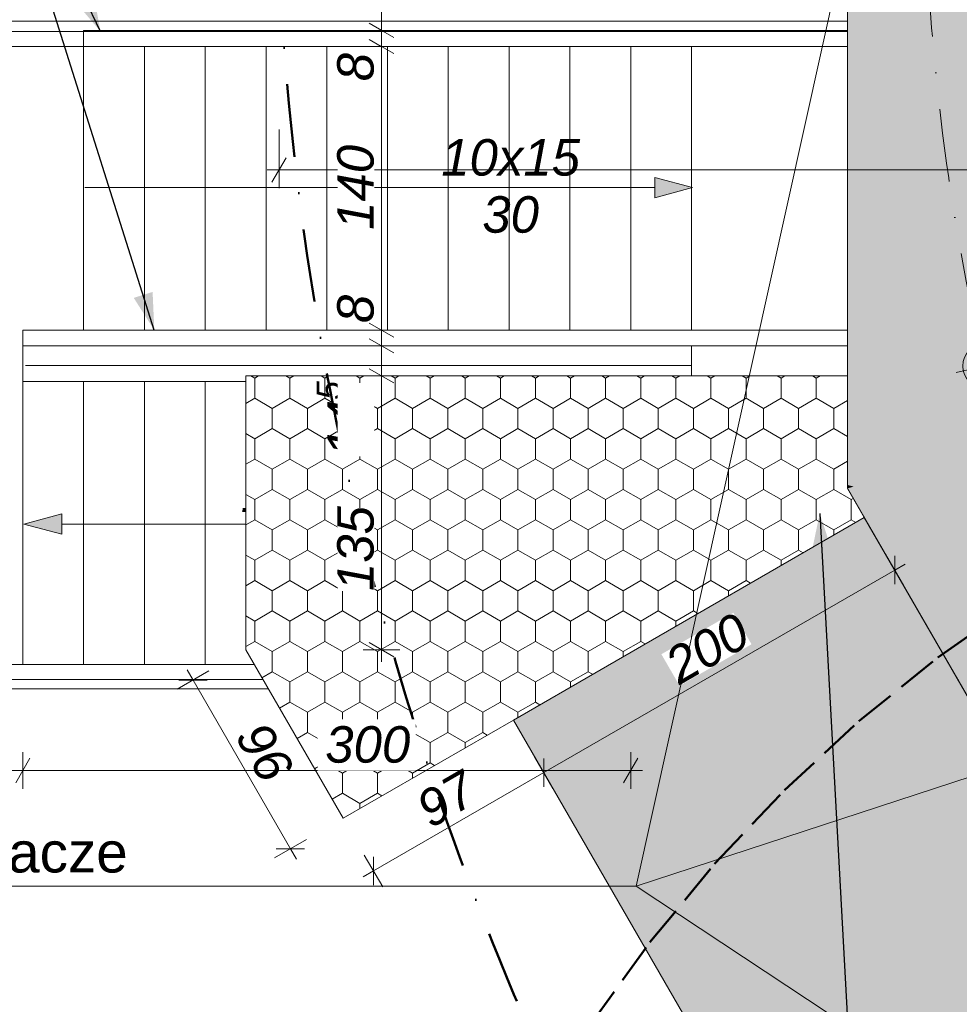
# Model space of a CAD drawing. Header units: centimetres. Extents: x -520 to 6098, y -2003 to 4462.
# Tile 7 of 52: x 23 to 486, y -209 to 277. Entities that reach past the tile are written whole.
import ezdxf

# ---------------------------------------------------------------- set-up
doc = ezdxf.new("R2010")
doc.units = ezdxf.units.CM
doc.header["$LTSCALE"] = 0.1
doc.header["$MEASUREMENT"] = 0
for name, pattern in [('Krawędzie ukryte', [270, 200, -70]), ('Kropki i Kreski', [720, 360, -180, 0, -180]), ('Wipeout_Contour', [1000, 0, -1000])]:
    doc.linetypes.add(name, pattern=pattern)
for name, color, linetype in [('2_stropy.K_IR', 7, 'Continuous'), ('3_linie 2D .ISTN', 7, 'Continuous'), ('3_lądowisko.K_IR', 7, 'Continuous'), ('3_lądowisko_RMS.K_IR', 7, 'Continuous'), ('3_opisy.K_IR', 7, 'Continuous'), ('3_oświetlenie.K_IR', 7, 'Continuous'), ('3_wypełnienia.K_IR', 7, 'Continuous'), ('5_opisy.ISTN', 7, 'Continuous'), ('5_opisy.K_IR', 7, 'Continuous'), ('5_wymiary.ISTN', 7, 'Continuous'), ('5_wymiary.K_IR', 7, 'Continuous'), ('_TABELKA', 7, 'Continuous')]:
    doc.layers.add(name, color=color, linetype=linetype)
doc.styles.add('GENERATED_STYLE_1', font='txt')
doc.styles.add('GENERATED_STYLE_2', font='txt')
doc.dimstyles.new('GENERATED_STYLE__1', dxfattribs={"dimtxt": 18, "dimasz": 9.178744, "dimexe": 0.18, "dimexo": 2, "dimgap": 0.09, "dimtad": 1, "dimdec": 0, "dimzin": 0, "dimdsep": 46, "dimtxsty": 'GENERATED_STYLE_2', "dimblk": 'ARROWHEAD_2', "dimblk1": 'ARROWHEAD_2', "dimblk2": 'ARROWHEAD_2', "dimcen": 0.09, "dimclrd": 252, "dimclre": 252, "dimclrt": 252, "dimadec": 1, "dimazin": 0, "dimtfac": 1, "dimtdec": 4, "dimtmove": 0, "dimatfit": 3, "dimfxl": 1, "dimtolj": 1, "dimtzin": 0, "dimarcsym": 0})
doc.dimstyles.new('GENERATED_STYLE__11', dxfattribs={"dimtxt": 18, "dimasz": 18.357488, "dimexe": 0.18, "dimexo": 4, "dimgap": 0.09, "dimtad": 1, "dimtih": 1, "dimtoh": 1, "dimdec": 0, "dimzin": 0, "dimdsep": 46, "dimtxsty": 'GENERATED_STYLE_2', "dimblk": 'ARROWHEAD_5', "dimblk1": 'ARROWHEAD_5', "dimblk2": 'ARROWHEAD_5', "dimcen": 0.09, "dimclrd": 1, "dimclre": 1, "dimclrt": 1, "dimadec": 1, "dimazin": 0, "dimtfac": 1, "dimtdec": 4, "dimtmove": 0, "dimatfit": 3, "dimfxl": 1, "dimtolj": 1, "dimtzin": 0, "dimarcsym": 0})
doc.dimstyles.new('GENERATED_STYLE__2', dxfattribs={"dimtxt": 18, "dimasz": 9.178744, "dimexe": 0.18, "dimexo": 2, "dimgap": 0.09, "dimtad": 1, "dimdec": 0, "dimzin": 0, "dimdsep": 46, "dimtxsty": 'GENERATED_STYLE_2', "dimblk": 'ARROWHEAD_2', "dimblk1": 'ARROWHEAD_2', "dimblk2": 'ARROWHEAD_2', "dimcen": 0.09, "dimclrd": 1, "dimclre": 1, "dimclrt": 1, "dimadec": 1, "dimazin": 0, "dimtfac": 1, "dimtdec": 4, "dimtmove": 0, "dimatfit": 3, "dimfxl": 1, "dimtolj": 1, "dimtzin": 0, "dimarcsym": 0})
doc.dimstyles.new('GENERATED_STYLE__6', dxfattribs={"dimtxt": 0.18, "dimasz": 18.24, "dimexe": 0.18, "dimexo": 0.0625, "dimgap": 0.09, "dimtad": 0, "dimtih": 1, "dimtoh": 1, "dimdec": 4, "dimzin": 0, "dimdsep": 46, "dimcen": 0.09, "dimadec": 0, "dimazin": 0, "dimtfac": 1, "dimtdec": 4, "dimtmove": 0, "dimatfit": 3, "dimldrblk": 'ARROWHEAD_5', "dimfxl": 1, "dimtolj": 1, "dimtzin": 0, "dimarcsym": 0})
doc.dimstyles.new('GENERATED_STYLE__7', dxfattribs={"dimtxt": 18, "dimasz": 9.178744, "dimexe": 0.18, "dimexo": 20, "dimgap": 0.09, "dimtad": 1, "dimtih": 1, "dimtoh": 1, "dimdec": 0, "dimzin": 0, "dimdsep": 46, "dimtxsty": 'GENERATED_STYLE_2', "dimblk": 'ARROWHEAD_2', "dimblk1": 'ARROWHEAD_2', "dimblk2": 'ARROWHEAD_2', "dimcen": 0.09, "dimclrd": 1, "dimclre": 1, "dimclrt": 1, "dimadec": 1, "dimazin": 0, "dimtfac": 1, "dimtdec": 4, "dimtmove": 0, "dimatfit": 3, "dimfxl": 1, "dimtolj": 1, "dimtzin": 0, "dimarcsym": 0})
doc.dimstyles.new('GENERATED_STYLE__8', dxfattribs={"dimtxt": 18, "dimasz": 9.178744, "dimexe": 0.18, "dimexo": 2, "dimgap": 0.09, "dimtad": 1, "dimtih": 1, "dimtoh": 1, "dimdec": 0, "dimzin": 0, "dimdsep": 46, "dimtxsty": 'GENERATED_STYLE_2', "dimblk": 'ARROWHEAD_2', "dimblk1": 'ARROWHEAD_2', "dimblk2": 'ARROWHEAD_2', "dimcen": 0.09, "dimclrd": 252, "dimclre": 252, "dimclrt": 252, "dimadec": 1, "dimazin": 0, "dimtfac": 1, "dimtdec": 4, "dimtmove": 0, "dimatfit": 3, "dimfxl": 1, "dimtolj": 1, "dimtzin": 0, "dimarcsym": 0})
doc.dimstyles.new('GENERATED_STYLE__9', dxfattribs={"dimtxt": 18, "dimasz": 9.178744, "dimexe": 0.18, "dimexo": 2, "dimgap": 0.09, "dimtad": 1, "dimtih": 1, "dimtoh": 1, "dimdec": 0, "dimzin": 0, "dimdsep": 46, "dimtxsty": 'GENERATED_STYLE_2', "dimblk": 'ARROWHEAD_2', "dimblk1": 'ARROWHEAD_2', "dimblk2": 'ARROWHEAD_2', "dimcen": 0.09, "dimclrd": 252, "dimclre": 252, "dimclrt": 252, "dimadec": 1, "dimazin": 0, "dimtfac": 1, "dimtdec": 4, "dimtmove": 2, "dimatfit": 3, "dimfxl": 1, "dimtolj": 1, "dimtzin": 0, "dimarcsym": 0})
pattern_1 = [(90, (0, 0), (-17.32051, 0), [10, -20]), (90, (-8.66, 15), (-17.32051, 0), [10, -20]), (150, (-4e-15, 10), (8.66025, 15), [10, -20]), (150, (-17.32, 10), (8.66025, 15), [10, -20]), (210, (0, 0), (-8.66025, 15), [10, -20]), (210, (-17.32, -7e-15), (-8.66025, 15), [10, -20])]

# ---------------------------------------------------------------- blocks, each defined once
blk = doc.blocks.new('Strop_6_1', base_point=(231.13, 291.78))
at = {"layer": '2_stropy.K_IR', "linetype": 'Continuous', "lineweight": 0, "true_color": 0x3f3f3f}
blk.add_hatch(color=250, dxfattribs=at).paths.add_polyline_path([(231.13, 291.78), (431.13, 291.78), (431.13, 101.11), (431.13, 45.55), (757.36, -519.49), (1322.43, -845.71), (1974.83, -845.71), (2539.91, -519.47), (2866.13, 45.55), (2866.13, 61.38), (2649.3, 61.38), (2621.12, 12.58), (2396.64, -376.23), (1922.42, -650.02), (1374.84, -650.02), (900.62, -376.23), (626.83, 97.98), (626.83, 645.57), (900.62, 1119.79), (1374.99, 1393.03), (1922.28, 1393.03), (2396.64, 1119.79), (2649.31, 682.16), (2866.13, 682.16), (2866.13, 697.99), (2539.91, 1263.05), (1974.82, 1589.28), (1322.45, 1589.28), (757.36, 1263.05), (431.13, 697.99), (431.13, 517.23), (231.13, 517.23)])
at = {"layer": '2_stropy.K_IR', "color": 7, "linetype": 'Continuous', "lineweight": 9, "flags": 128}
blk.add_lwpolyline([(757.36, -519.49), (431.13, 45.55), (431.13, 101.11), (431.13, 291.78), (231.13, 291.78), (231.13, 517.23), (431.13, 517.23), (431.13, 697.99), (757.36, 1263.05), (1322.45, 1589.28)], dxfattribs=at)
blk = doc.blocks.new('*X57')
at = {"layer": '3_lądowisko.K_IR', "linetype": 'Continuous', "lineweight": 0}
for points in [[(443.66, 43.86), (441.13, 44.53), (441.13, 28.23), (444.14, 23.02), (457.8, 19.36)], [(458.28, -1.47), (472.43, -25.97), (486.09, -29.63), (471.94, -5.13)]]:
    blk.add_hatch(color=2, dxfattribs=at).paths.add_polyline_path(points)
blk = doc.blocks.new('*X58')
at = {"layer": '3_lądowisko.K_IR', "linetype": 'Continuous', "lineweight": 0}
blk.add_hatch(color=2, dxfattribs=at).paths.add_polyline_path([(434.23, 46.38), (431.13, 45.55), (441.13, 28.23), (441.13, 44.53)])
blk = doc.blocks.new('*X59')
at = {"layer": '3_lądowisko.K_IR', "linetype": 'Continuous', "lineweight": 0}
blk.add_hatch(color=2, dxfattribs=at).paths.add_polyline_path([(434.23, 46.38), (431.13, 47.21), (431.13, 45.55)])
blk = doc.blocks.new('Ściana_23_1', base_point=(757.36, -519.49))
at = {"layer": '3_lądowisko.K_IR', "linetype": 'Continuous', "lineweight": 0, "true_color": 0x000000}
for points in [[(441.13, 48.23), (431.13, 65.55), (431.13, 45.55)], [(441.13, 48.23), (431.13, 45.55), (441.13, 28.23)], [(441.13, 28.23), (747.36, -502.17), (764.68, -512.17), (441.13, 48.23)]]:
    blk.add_hatch(color=18, dxfattribs=at).paths.add_polyline_path(points)
at = {"layer": '3_lądowisko.K_IR', "color": 7, "linetype": 'Continuous', "lineweight": 15, "flags": 128}
blk.add_lwpolyline([(431.13, 45.55), (431.13, 65.55)], dxfattribs=at)
at = {"layer": '3_lądowisko.K_IR', "color": 150, "lineweight": 50}
for name in ['*X59', '*X58', '*X57']:
    blk.add_blockref(name, (0, 0), dxfattribs=at)
blk = doc.blocks.new('*X61')
at = {"layer": '3_lądowisko.K_IR', "linetype": 'Continuous', "lineweight": 0}
for points in [[(441.13, 268.7), (431.13, 278.7), (431.13, 250.42), (441.13, 240.42)], [(441.13, 212.13), (431.13, 222.13), (431.13, 193.85), (441.13, 183.85)], [(441.13, 155.56), (431.13, 165.56), (431.13, 137.28), (441.13, 127.28)], [(441.13, 98.99), (431.13, 108.99), (431.13, 80.71), (441.13, 70.71)]]:
    blk.add_hatch(color=2, dxfattribs=at).paths.add_polyline_path(points)
blk = doc.blocks.new('*X62')
at = {"layer": '3_lądowisko.K_IR', "linetype": 'Continuous', "lineweight": 0}
blk.add_hatch(color=2, dxfattribs=at).paths.add_polyline_path([(438.74, 299.38), (441.13, 296.98), (441.13, 301.78)])
blk = doc.blocks.new('*X63')
at = {"layer": '3_lądowisko.K_IR', "linetype": 'Continuous', "lineweight": 0}
blk.add_hatch(color=2, dxfattribs=at).paths.add_polyline_path([(436.34, 301.78), (438.74, 299.38), (441.13, 301.78)])
blk = doc.blocks.new('Ściana_24_1', base_point=(431.13, 45.55))
at = {"layer": '3_lądowisko.K_IR', "linetype": 'Continuous', "lineweight": 0, "true_color": 0x000000}
for points in [[(431.13, 291.78), (441.13, 291.78), (441.13, 301.78)], [(431.13, 291.78), (441.13, 301.78), (431.13, 301.78)], [(431.13, 291.78), (431.13, 65.55), (441.13, 48.23), (441.13, 291.78)]]:
    blk.add_hatch(color=18, dxfattribs=at).paths.add_polyline_path(points)
at = {"layer": '3_lądowisko.K_IR', "color": 7, "linetype": 'Continuous', "lineweight": 15, "flags": 128}
blk.add_lwpolyline([(441.13, 301.78), (431.13, 301.78)], dxfattribs=at)
at = {"layer": '3_lądowisko.K_IR', "color": 150, "lineweight": 50}
for name in ['*X63', '*X62', '*X61']:
    blk.add_blockref(name, (0, 0), dxfattribs=at)
blk = doc.blocks.new('FATO - Lampa')
at = {"layer": '3_oświetlenie.K_IR', "color": 94, "linetype": 'Continuous', "lineweight": 15}
for p, q in [((14.38, 28.77), (14.38, 0)), ((28.77, 14.38), (0, 14.38))]:
    blk.add_line(p, q, dxfattribs=at)
for radius in [10.75, 2.3]:
    blk.add_circle((14.38, 14.38), radius, dxfattribs=at)
blk = doc.blocks.new('Linia_1_1', base_point=(24.7, 27.89))
at = {"layer": '5_opisy.ISTN', "linetype": 'Continuous', "lineweight": 0}
blk.add_hatch(color=252, dxfattribs=at).paths.add_polyline_path([(24.7, 27.89), (43.36, 22.89), (43.36, 32.89)])
at = {"layer": '5_opisy.ISTN', "color": 252, "linetype": 'Continuous', "lineweight": 0}
for p, q in [((24.7, 27.89), (43.36, 32.89)), ((43.36, 32.89), (43.36, 22.89)), ((24.7, 27.89), (43.36, 22.89)), ((43.36, 27.89), (324.7, 27.89))]:
    blk.add_line(p, q, dxfattribs=at)
blk = doc.blocks.new('Linia_2_1', base_point=(354.7, 194))
at = {"layer": '5_opisy.ISTN', "linetype": 'Continuous', "lineweight": 0}
blk.add_hatch(color=252, dxfattribs=at).paths.add_polyline_path([(354.7, 194), (336.04, 199), (336.04, 189)])
at = {"layer": '5_opisy.ISTN', "color": 252, "linetype": 'Continuous', "lineweight": 0}
for p, q in [((354.7, 194), (336.04, 199)), ((336.04, 189), (336.04, 199)), ((336.04, 194), (54.7, 194)), ((354.7, 194), (336.04, 189))]:
    blk.add_line(p, q, dxfattribs=at)
blk = doc.blocks.new('Strop_39_1', base_point=(439.43, 31.18))
at = {"color": 254, "linetype": 'Wipeout_Contour', "lineweight": 0, "ltscale": 27412.805766}
blk.add_wipeout([(439.43, 31.18), (266.23, -68.82), (610.93, -665.9), (1268.85, -1045.72), (2028.42, -1045.72), (2686.33, -665.91), (3066.13, -8.02), (3066.13, 157.55), (2866.13, 105.05), (2866.13, 45.55), (2539.91, -519.47), (1974.83, -845.71), (1322.43, -845.71), (757.36, -519.49)], dxfattribs=at).dxf.layer = '2_stropy.K_IR'
at = {"layer": '2_stropy.K_IR', "linetype": 'Continuous', "lineweight": 0, "true_color": 0x000000}
h = blk.add_hatch(dxfattribs=at)
h.set_pattern_fill('Siatka_sześciokątna_0001', color=18, style=0, pattern_type=2)
h.set_pattern_definition(pattern_1)
h.paths.add_polyline_path([(439.43, 31.18), (266.23, -68.82), (610.93, -665.9), (1268.85, -1045.72), (2028.42, -1045.72), (2686.33, -665.91), (3066.13, -8.02), (3066.13, 157.55), (2866.13, 105.05), (2866.13, 45.55), (2539.91, -519.47), (1974.83, -845.71), (1322.43, -845.71), (757.36, -519.49)])
at = {"layer": '2_stropy.K_IR', "color": 7, "linetype": 'Continuous', "lineweight": 9, "flags": 128}
blk.add_lwpolyline([(439.43, 31.18), (757.36, -519.49), (1322.43, -845.71), (1974.83, -845.71), (2539.91, -519.47), (2866.13, 45.55), (2866.13, 105.05), (3066.13, 157.55), (3066.13, -8.02), (2686.33, -665.91), (2028.42, -1045.72), (1268.85, -1045.72), (610.93, -665.9), (266.23, -68.82)], close=True, dxfattribs=at)
blk = doc.blocks.new('Strop_40_1', base_point=(134.14, 101.11))
at = {"color": 254, "linetype": 'Wipeout_Contour', "lineweight": 0, "ltscale": 2115.182714}
blk.add_wipeout([(134.14, 101.11), (134.14, -34.11), (182.2, -117.34), (266.23, -68.82), (439.43, 31.18), (431.13, 45.55), (431.13, 101.11)], dxfattribs=at).dxf.layer = '2_stropy.K_IR'
at = {"layer": '2_stropy.K_IR', "linetype": 'Continuous', "lineweight": 0}
h = blk.add_hatch(dxfattribs=at)
h.set_pattern_fill('Siatka_sześciokątna_0001', color=150, style=0, pattern_type=2)
h.set_pattern_definition(pattern_1)
h.paths.add_polyline_path([(134.14, 101.11), (134.14, -34.11), (182.2, -117.34), (266.23, -68.82), (439.43, 31.18), (431.13, 45.55), (431.13, 101.11)])
at = {"layer": '2_stropy.K_IR', "color": 7, "linetype": 'Continuous', "lineweight": 9, "flags": 128}
blk.add_lwpolyline([(134.14, 101.11), (431.13, 101.11), (431.13, 45.55), (439.43, 31.18), (266.23, -68.82), (182.2, -117.34), (134.14, -34.11)], close=True, dxfattribs=at)
blk = doc.blocks.new('*D244')
at = {"layer": '5_wymiary.K_IR', "color": 252, "linetype": 'Continuous', "lineweight": 0}
for p, q in [((-154.31, 98.34), (-172.42, 98.34)), ((-169.4, 101.83), (-157.33, 94.86)), ((-163.37, -41.36), (-163.37, 98.34)), ((-169.4, -37.87), (-157.33, -44.84)), ((-154.31, -41.36), (-172.42, -41.36)), ((-163.37, -47.26), (-163.37, -41.36))]:
    blk.add_line(p, q, dxfattribs=at)
at = {"color": 254, "linetype": 'Wipeout_Contour', "lineweight": 0, "ltscale": 717.694257}
blk.add_wipeout([(-166.97, 8), (-166.97, 48.98), (-184.97, 48.98), (-184.97, 8)], dxfattribs=at).dxf.layer = '5_wymiary.K_IR'
at = {"layer": '5_wymiary.K_IR', "color": 252, "lineweight": 0, "insert": (-166.97, 8), "char_height": 18, "attachment_point": 7, "rotation": 90, "style": 'GENERATED_STYLE_2'}
blk.add_mtext('\\A1;{\\pql;\\fArial|b0|i1|c238|p38;140}', dxfattribs=at)
blk = doc.blocks.new('ARROWHEAD_2')
at = {"color": 0, "linetype": 'Continuous', "lineweight": 0}
for p, q in [((-0.378, -0.655), (0.378, 0.655)), ((0, 0), (-1, 0))]:
    blk.add_line(p, q, dxfattribs=at)
blk = doc.blocks.new('*D245')
at = {"layer": '5_wymiary.K_IR', "color": 252, "linetype": 'Continuous', "lineweight": 0}
for p, q in [((-163.37, 263.34), (-163.37, 269.25)), ((-154.31, 263.34), (-172.42, 263.34)), ((-157.33, 259.86), (-169.4, 266.83)), ((-163.37, 98.34), (-163.37, 263.34)), ((-154.31, 98.34), (-172.42, 98.34)), ((-169.4, 101.83), (-157.33, 94.86))]:
    blk.add_line(p, q, dxfattribs=at)
at = {"color": 254, "linetype": 'Wipeout_Contour', "lineweight": 0, "ltscale": 1011.366798}
blk.add_wipeout([(-166.97, 160.35), (-166.97, 201.33), (-184.97, 201.33), (-184.97, 160.35)], dxfattribs=at).dxf.layer = '5_wymiary.K_IR'
at = {"layer": '5_wymiary.K_IR', "color": 252, "lineweight": 0, "insert": (-166.97, 160.35), "char_height": 18, "attachment_point": 7, "rotation": 90, "style": 'GENERATED_STYLE_2'}
blk.add_mtext('\\A1;{\\pql;\\fArial|b0|i1|c238|p38;165}', dxfattribs=at)
blk = doc.blocks.new('*D313')
at = {"layer": '5_wymiary.K_IR', "color": 1, "linetype": 'Continuous', "lineweight": 0}
for p, q in [((281.23, -94.8), (454.43, 5.2)), ((285.76, -102.64), (276.71, -86.95)), ((281.23, -87.82), (281.23, -101.77)), ((197.2, -143.32), (281.23, -94.8)), ((201.73, -151.16), (192.67, -135.48)), ((197.2, -136.35), (197.2, -150.29)), ((192.08, -146.27), (197.2, -143.32))]:
    blk.add_line(p, q, dxfattribs=at)
at = {"color": 254, "linetype": 'Wipeout_Contour', "lineweight": 0, "ltscale": 1028.422509}
blk.add_wipeout([(225.59, -122.77), (249.25, -109.11), (240.24, -93.52), (216.59, -107.18)], dxfattribs=at).dxf.layer = '5_wymiary.K_IR'
at = {"layer": '5_wymiary.K_IR', "color": 1, "lineweight": 0, "insert": (225.59, -122.77), "char_height": 18, "attachment_point": 7, "rotation": 30.0016, "style": 'GENERATED_STYLE_2'}
blk.add_mtext('\\A1;{\\pql;\\fArial|b0|i1|c238|p38;97}', dxfattribs=at)
blk = doc.blocks.new('*D314')
at = {"layer": '5_wymiary.K_IR', "color": 1, "linetype": 'Continuous', "lineweight": 0}
for p, q in [((458.96, -2.64), (449.9, 13.05)), ((454.43, -1.77), (454.43, 12.18)), ((281.23, -94.8), (454.43, 5.2)), ((454.43, 5.2), (459.55, 8.16)), ((281.23, -87.82), (281.23, -101.77))]:
    blk.add_line(p, q, dxfattribs=at)
at = {"color": 254, "linetype": 'Wipeout_Contour', "lineweight": 0, "ltscale": 1453.548416}
blk.add_wipeout([(348.29, -51.92), (383.78, -31.43), (374.78, -15.85), (339.29, -36.34)], dxfattribs=at).dxf.layer = '5_wymiary.K_IR'
at = {"layer": '5_wymiary.K_IR', "color": 1, "lineweight": 0, "insert": (348.29, -51.92), "char_height": 18, "attachment_point": 7, "rotation": 30.0016, "style": 'GENERATED_STYLE_2'}
blk.add_mtext('\\A1;{\\pql;\\fArial|b0|i1|c238|p38;200}', dxfattribs=at)
blk = doc.blocks.new('*D315')
at = {"layer": '5_wymiary.K_IR', "color": 1, "linetype": 'Continuous', "lineweight": 0}
for p, q in [((100.32, -53.64), (116.01, -44.58)), ((105.21, -44), (108.16, -49.11)), ((115.14, -49.11), (101.19, -49.11)), ((108.16, -49.11), (156.22, -132.34)), ((148.37, -136.87), (164.06, -127.81)), ((149.24, -132.34), (163.19, -132.34)), ((156.22, -132.34), (159.17, -137.45))]:
    blk.add_line(p, q, dxfattribs=at)
at = {"color": 254, "linetype": 'Wipeout_Contour', "lineweight": 0, "ltscale": 665.9675}
blk.add_wipeout([(128.48, -77.1), (142.14, -100.75), (157.73, -91.75), (144.07, -68.1)], dxfattribs=at).dxf.layer = '5_wymiary.K_IR'
at = {"layer": '5_wymiary.K_IR', "color": 1, "lineweight": 0, "insert": (128.48, -77.1), "char_height": 18, "attachment_point": 7, "rotation": 300.0005, "style": 'GENERATED_STYLE_2'}
blk.add_mtext('\\A1;{\\pql;\\fArial|b0|i1|c238|p38;96}', dxfattribs=at)
blk = doc.blocks.new('ARROWHEAD_5')
at = {"linetype": 'Continuous', "lineweight": 0}
blk.add_hatch(color=0, dxfattribs=at).paths.add_polyline_path([(-1, 0.2679), (0, 0), (-1, -0.2679)])
at = {"color": 0, "linetype": 'Continuous', "lineweight": 0}
blk.add_line((0, 0), (-1, 0), dxfattribs=at)
blk = doc.blocks.new('Polilinia_4_1', base_point=(326.85, -150.92))
at = {"layer": '3_opisy.K_IR', "color": 7, "linetype": 'Continuous', "lineweight": 0, "flags": 128}
blk.add_lwpolyline([(326.85, -150.92), (824.43, -480.04)], dxfattribs=at)
blk = doc.blocks.new('Wypełnienie_60_1', base_point=(0, 180))
at = {"color": 254, "linetype": 'Wipeout_Contour', "lineweight": 0, "ltscale": 1560.642171}
blk.add_wipeout([(431.16, 271.64), (54.13, 271.64), (54.13, 263.64), (431.16, 263.64)], dxfattribs=at).dxf.layer = '3_wypełnienia.K_IR'
at = {"layer": '3_wypełnienia.K_IR', "color": 7, "linetype": 'Continuous', "lineweight": 15}
for p, q in [((431.16, 271.64), (54.13, 271.64)), ((54.13, 271.64), (54.13, 263.64)), ((431.16, 263.64), (431.16, 271.64)), ((54.13, 263.64), (431.16, 263.64))]:
    blk.add_line(p, q, dxfattribs=at)
blk = doc.blocks.new('Wypełnienie_61_1', base_point=(0, 180))
at = {"layer": '3_wypełnienia.K_IR', "color": 7, "linetype": 'Continuous', "lineweight": 15}
for p, q in [((431.16, 123.64), (24.13, 123.64)), ((24.13, 123.64), (24.13, 115.84)), ((431.16, 115.84), (431.16, 123.64)), ((24.13, 115.84), (431.16, 115.84))]:
    blk.add_line(p, q, dxfattribs=at)
blk = doc.blocks.new('Polilinia_13_1', base_point=(-107.34, -150.92))
at = {"layer": '3_opisy.K_IR', "color": 7, "linetype": 'Continuous', "lineweight": 0, "flags": 128}
blk.add_lwpolyline([(-107.34, -150.92), (326.85, -150.92), (529.37, -84.53)], dxfattribs=at)
blk = doc.blocks.new('Polilinia_14_1', base_point=(-107.34, -150.92))
at = {"layer": '3_opisy.K_IR', "color": 7, "linetype": 'Continuous', "lineweight": 0, "flags": 128}
blk.add_lwpolyline([(-107.34, -150.92), (326.85, -150.92), (476.28, 523.15)], dxfattribs=at)
blk = doc.blocks.new('*D447')
at = {"layer": '5_wymiary.K_IR', "color": 1, "linetype": 'Continuous', "lineweight": 0}
for p, q in [((150.58, 193.67), (150.58, 222.73)), ((3148.63, 193.67), (3148.63, 222.73)), ((154.07, 208.77), (147.1, 196.69)), ((3145.15, 196.69), (3152.12, 208.77)), ((144.68, 202.73), (150.58, 202.73)), ((150.58, 202.73), (3148.63, 202.73)), ((3148.63, 202.73), (3154.54, 202.73))]:
    blk.add_line(p, q, dxfattribs=at)
at = {"color": 254, "linetype": 'Wipeout_Contour', "lineweight": 0, "ltscale": 6654.69405}
blk.add_wipeout([(1579.57, 202.62), (1719.65, 202.62), (1719.65, 228.05), (1579.57, 228.05)], dxfattribs=at).dxf.layer = '5_wymiary.K_IR'
at = {"layer": '5_wymiary.K_IR', "color": 1, "lineweight": 0, "insert": (1583.29, 206.33), "char_height": 18, "attachment_point": 7, "style": 'GENERATED_STYLE_2'}
blk.add_mtext('\\A1;{\\pql;\\fArial|b0|i1|c238|p38;SA D=3 000}', dxfattribs=at)
blk = doc.blocks.new('*D453')
at = {"layer": '5_wymiary.ISTN', "color": 252, "linetype": 'Continuous', "lineweight": 0}
for p, q in [((-125.87, -102.79), (-125.87, -84.68)), ((24.13, -102.79), (24.13, -84.68)), ((-122.38, -87.7), (-129.35, -99.77)), ((27.62, -87.7), (20.65, -99.77)), ((-131.77, -93.73), (-125.87, -93.73)), ((-125.87, -93.73), (24.13, -93.73))]:
    blk.add_line(p, q, dxfattribs=at)
at = {"color": 254, "linetype": 'Wipeout_Contour', "lineweight": 0, "ltscale": 389.549927}
blk.add_wipeout([(-71.36, -90.13), (-30.38, -90.13), (-30.38, -72.13), (-71.36, -72.13)], dxfattribs=at).dxf.layer = '5_wymiary.ISTN'
at = {"layer": '5_wymiary.ISTN', "color": 252, "lineweight": 0, "insert": (-71.36, -90.13), "char_height": 18, "attachment_point": 7, "style": 'GENERATED_STYLE_2'}
blk.add_mtext('\\A1;{\\pql;\\fArial|b0|i1|c238|p38;150}', dxfattribs=at)
blk = doc.blocks.new('*D454')
at = {"layer": '5_wymiary.ISTN', "color": 252, "linetype": 'Continuous', "lineweight": 0}
for p, q in [((24.13, -102.79), (24.13, -84.68)), ((324.13, -102.79), (324.13, -84.68)), ((27.62, -87.7), (20.65, -99.77)), ((320.65, -99.77), (327.62, -87.7)), ((24.13, -93.73), (324.13, -93.73)), ((324.13, -93.73), (330.04, -93.73))]:
    blk.add_line(p, q, dxfattribs=at)
at = {"color": 254, "linetype": 'Wipeout_Contour', "lineweight": 0, "ltscale": 842.98601}
blk.add_wipeout([(169.68, -93.85), (218.09, -93.85), (218.09, -68.42), (169.68, -68.42)], dxfattribs=at).dxf.layer = '5_wymiary.ISTN'
at = {"layer": '5_wymiary.ISTN', "color": 252, "lineweight": 0, "insert": (173.4, -90.13), "char_height": 18, "attachment_point": 7, "style": 'GENERATED_STYLE_2'}
blk.add_mtext('\\A1;{\\pql;\\fArial|b0|i1|c238|p38;300}', dxfattribs=at)
blk = doc.blocks.new('*D504')
at = {"layer": '5_wymiary.K_IR', "color": 1, "linetype": 'Continuous', "lineweight": 0}
for p, q in [((201.13, 689.18), (201.13, 517.23)), ((207.17, 513.74), (195.1, 520.71)), ((192.08, 517.23), (210.19, 517.23)), ((201.13, 517.23), (201.13, 291.78)), ((192.08, 291.78), (210.19, 291.78)), ((207.17, 288.3), (195.1, 295.27)), ((201.13, 291.78), (201.13, 271.64))]:
    blk.add_line(p, q, dxfattribs=at)
at = {"layer": '5_wymiary.K_IR', "color": 1, "lineweight": 0, "insert": (197.83, 393.17), "char_height": 18, "attachment_point": 7, "rotation": 90, "style": 'GENERATED_STYLE_2'}
blk.add_mtext('\\A1;{\\pql;\\fArial|b0|i1|c238|p38;225\\fArial|b0|i1|c238|p38;\\A1{\\H.66x;\\S5^  ;}}', dxfattribs=at)
at = {"color": 254, "linetype": 'Wipeout_Contour', "lineweight": 0, "ltscale": 1835.505772}
blk.add_wipeout([(197.53, 393.17), (197.53, 443.16), (179.53, 443.16), (179.53, 393.17)], dxfattribs=at).dxf.layer = '5_wymiary.K_IR'
at = {"color": 254, "linetype": 'Wipeout_Contour', "lineweight": 0, "ltscale": 1448.221}
blk.add_wipeout([(197.53, 295.27), (197.53, 322.59), (179.53, 322.59), (179.53, 295.27)], dxfattribs=at).dxf.layer = '5_wymiary.K_IR'
at = {"layer": '5_wymiary.K_IR', "color": 1, "lineweight": 0, "insert": (197.53, 295.27), "char_height": 18, "attachment_point": 7, "rotation": 90, "style": 'GENERATED_STYLE_2'}
blk.add_mtext('\\A1;{\\pql;\\fArial|b0|i1|c238|p38;20}', dxfattribs=at)
blk = doc.blocks.new('*D505')
at = {"layer": '5_wymiary.K_IR', "color": 1, "linetype": 'Continuous', "lineweight": 0}
for p, q in [((207.17, 288.3), (195.1, 295.27)), ((201.13, 291.78), (201.13, 271.64)), ((207.17, 268.16), (195.1, 275.13)), ((192.08, 271.64), (210.19, 271.64))]:
    blk.add_line(p, q, dxfattribs=at)
blk = doc.blocks.new('*D506')
at = {"layer": '5_wymiary.K_IR', "color": 1, "linetype": 'Continuous', "lineweight": 0}
for p, q in [((207.17, 268.16), (195.1, 275.13)), ((192.08, 271.64), (210.19, 271.64)), ((201.13, 271.64), (201.13, 263.64)), ((192.08, 263.64), (210.19, 263.64)), ((207.17, 260.16), (195.1, 267.13))]:
    blk.add_line(p, q, dxfattribs=at)
blk = doc.blocks.new('*D507')
at = {"layer": '5_wymiary.K_IR', "color": 1, "linetype": 'Continuous', "lineweight": 0}
for p, q in [((201.13, 271.64), (201.13, 263.64)), ((192.08, 263.64), (210.19, 263.64)), ((207.17, 260.16), (195.1, 267.13)), ((201.13, 263.64), (201.13, 123.64)), ((207.17, 120.16), (195.1, 127.13)), ((192.08, 123.64), (210.19, 123.64)), ((201.13, 123.64), (201.13, 115.84))]:
    blk.add_line(p, q, dxfattribs=at)
at = {"color": 254, "linetype": 'Wipeout_Contour', "lineweight": 0, "ltscale": 1082.766616}
blk.add_wipeout([(197.53, 173.15), (197.53, 214.13), (179.53, 214.13), (179.53, 173.15)], dxfattribs=at).dxf.layer = '5_wymiary.K_IR'
at = {"layer": '5_wymiary.K_IR', "color": 1, "lineweight": 0, "insert": (197.53, 173.15), "char_height": 18, "attachment_point": 7, "rotation": 90, "style": 'GENERATED_STYLE_2'}
blk.add_mtext('\\A1;{\\pql;\\fArial|b0|i1|c238|p38;140}', dxfattribs=at)
at = {"color": 254, "linetype": 'Wipeout_Contour', "lineweight": 0, "ltscale": 1263.509399}
blk.add_wipeout([(197.53, 246.49), (197.53, 260.15), (179.53, 260.15), (179.53, 246.49)], dxfattribs=at).dxf.layer = '5_wymiary.K_IR'
at = {"color": 254, "linetype": 'Wipeout_Contour', "lineweight": 0, "ltscale": 925.564435}
blk.add_wipeout([(197.53, 127.13), (197.53, 140.79), (179.53, 140.79), (179.53, 127.13)], dxfattribs=at).dxf.layer = '5_wymiary.K_IR'
at = {"layer": '5_wymiary.K_IR', "color": 1, "lineweight": 0, "char_height": 18, "attachment_point": 7, "rotation": 90, "style": 'GENERATED_STYLE_2'}
for insert in [(197.53, 246.49), (197.53, 127.13)]:
    blk.add_mtext('\\A1;{\\pql;\\fArial|b0|i1|c238|p38;8}', dxfattribs=dict(at, insert=insert))
blk = doc.blocks.new('*D508')
at = {"layer": '5_wymiary.K_IR', "color": 1, "linetype": 'Continuous', "lineweight": 0}
for p, q in [((207.17, 120.16), (195.1, 127.13)), ((201.13, 123.64), (201.13, 115.84)), ((207.17, 112.36), (195.1, 119.33)), ((192.08, 115.84), (210.19, 115.84)), ((201.13, 115.84), (201.13, 101.11))]:
    blk.add_line(p, q, dxfattribs=at)
blk = doc.blocks.new('*D509')
at = {"layer": '5_wymiary.K_IR', "color": 1, "linetype": 'Continuous', "lineweight": 0}
for p, q in [((207.17, 112.36), (195.1, 119.33)), ((201.13, 115.84), (201.13, 101.11)), ((207.17, 97.62), (195.1, 104.6)), ((192.08, 101.11), (210.19, 101.11)), ((201.13, 101.11), (201.13, -34.11))]:
    blk.add_line(p, q, dxfattribs=at)
blk = doc.blocks.new('*D510')
at = {"layer": '5_wymiary.K_IR', "color": 1, "linetype": 'Continuous', "lineweight": 0}
for p, q in [((207.17, 97.62), (195.1, 104.6)), ((201.13, 101.11), (201.13, -34.11)), ((195.1, -30.62), (207.17, -37.6)), ((192.08, -34.11), (210.19, -34.11)), ((201.13, -34.11), (201.13, -40.02))]:
    blk.add_line(p, q, dxfattribs=at)
at = {"layer": '5_wymiary.K_IR', "color": 1, "lineweight": 0, "insert": (197.73, 61.28), "char_height": 18, "attachment_point": 7, "rotation": 90, "style": 'GENERATED_STYLE_2'}
blk.add_mtext('\\A1;{\\pql;\\fArial|b0|i1|c238|p38;14\\fArial|b0|i1|c238|p38;\\A1{\\H.66x;\\S5^  ;}}', dxfattribs=at)
at = {"color": 254, "linetype": 'Wipeout_Contour', "lineweight": 0, "ltscale": 761.015706}
blk.add_wipeout([(197.53, -5.16), (197.53, 35.82), (179.53, 35.82), (179.53, -5.16)], dxfattribs=at).dxf.layer = '5_wymiary.K_IR'
at = {"layer": '5_wymiary.K_IR', "color": 1, "lineweight": 0, "insert": (197.53, -5.16), "char_height": 18, "attachment_point": 7, "rotation": 90, "style": 'GENERATED_STYLE_2'}
blk.add_mtext('\\A1;{\\pql;\\fArial|b0|i1|c238|p38;135}', dxfattribs=at)
at = {"color": 254, "linetype": 'Wipeout_Contour', "lineweight": 0, "ltscale": 821.132765}
blk.add_wipeout([(197.53, 61.28), (197.53, 97.62), (179.53, 97.62), (179.53, 61.28)], dxfattribs=at).dxf.layer = '5_wymiary.K_IR'
blk = doc.blocks.new('*D517')
at = {"layer": '5_wymiary.K_IR', "linetype": 'Continuous', "lineweight": 0}
for points in [[(1581.53, 471.52), (1563.78, 463.92), (1569.96, 456.06)], [(1687.46, 256.79), (1668.15, 257.02), (1670.62, 247.33)]]:
    blk.add_hatch(color=1, dxfattribs=at).paths.add_polyline_path(points)
at = {"layer": '5_wymiary.K_IR', "color": 1, "linetype": 'Continuous', "lineweight": 0}
for p, q in [((1581.53, 471.52), (1563.78, 463.92)), ((1581.53, 471.52), (1569.96, 456.06)), ((1569.96, 456.06), (1563.78, 463.92)), ((1687.46, 256.79), (1668.15, 257.02)), ((1670.62, 247.33), (1668.15, 257.02)), ((1687.46, 256.79), (1670.62, 247.33))]:
    blk.add_line(p, q, dxfattribs=at)
blk.add_arc((1648.63, 371.13), 120.75, 132.6211, 279.8951, dxfattribs=at)
at = {"color": 254, "linetype": 'Wipeout_Contour', "lineweight": 0, "ltscale": 6081.778047}
blk.add_wipeout([(1449.06, 297.03), (1527.92, 297.03), (1527.92, 322.46), (1449.06, 322.46)], dxfattribs=at).dxf.layer = '5_wymiary.K_IR'
at = {"layer": '5_wymiary.K_IR', "color": 1, "lineweight": 0, "insert": (1452.78, 300.75), "char_height": 18, "attachment_point": 7, "style": 'GENERATED_STYLE_2'}
blk.add_mtext('\\A1;{\\pql;\\fArial|b0|i1|c238|p38;165,0°}', dxfattribs=at)
blk = doc.blocks.new('Wymiary_4', base_point=(-163.37, -41.36))
at = {"layer": '5_wymiary.K_IR', "color": 252, "linetype": 'Continuous', "lineweight": 0}
dim = blk.add_linear_dim(base=(-163.37, 98.34), p1=(24.13, -41.36), p2=(24.13, 98.34), angle=90, text='140', dimstyle='GENERATED_STYLE__1', dxfattribs=at)
dim.commit()
dim.dimension.update_dxf_attribs({"geometry": '*D244', "text_midpoint": (-175.97, 28.59), "dimtype": 160, "text_rotation": 90})
dim = blk.add_linear_dim(base=(-163.37, 263.34), p1=(24.13, 98.34), p2=(54.13, 263.34), angle=90, dimstyle='GENERATED_STYLE__1', dxfattribs=at)
dim.commit()
dim.dimension.update_dxf_attribs({"geometry": '*D245', "text_midpoint": (-175.97, 180.94), "dimtype": 160, "text_rotation": 90})
blk = doc.blocks.new('Wymiary_15', base_point=(197.2, -143.32))
at = {"layer": '5_wymiary.K_IR', "color": 1, "linetype": 'Continuous', "lineweight": 0}
dim = blk.add_linear_dim(base=(281.23, -94.8), p1=(182.2, -117.34), p2=(266.23, -68.82), angle=30.0016, dimstyle='GENERATED_STYLE__2', dxfattribs=at)
dim.commit()
dim.dimension.update_dxf_attribs({"geometry": '*D313', "text_midpoint": (232.97, -108.12), "dimtype": 160, "text_rotation": 30.0016})
dim = blk.add_linear_dim(base=(454.43, 5.2), p1=(266.23, -68.82), p2=(439.43, 31.18), angle=30.0016, dimstyle='GENERATED_STYLE__2', dxfattribs=at)
dim.commit()
dim.dimension.update_dxf_attribs({"geometry": '*D314', "text_midpoint": (361.61, -33.84), "dimtype": 160, "text_rotation": 30.0016})
blk = doc.blocks.new('Wymiary_17', base_point=(-125.87, -93.73))
at = {"layer": '5_wymiary.ISTN', "color": 252, "linetype": 'Continuous', "lineweight": 0}
dim = blk.add_linear_dim(base=(24.13, -93.73), p1=(-125.87, -41.36), p2=(24.13, -41.36), dimstyle='GENERATED_STYLE__8', dxfattribs=at)
dim.commit()
dim.dimension.update_dxf_attribs({"geometry": '*D453', "text_midpoint": (-50.77, -81.13), "dimtype": 160})
dim = blk.add_linear_dim(base=(324.13, -93.73), p1=(24.13, -41.36), p2=(324.13, -41.36), dimstyle='GENERATED_STYLE__9', dxfattribs=at)
dim.commit()
dim.dimension.update_dxf_attribs({"geometry": '*D454', "text_midpoint": (193.98, -81.13), "dimtype": 160})
blk = doc.blocks.new('Wymiary_29', base_point=(201.13, 751.58))
at = {"layer": '5_wymiary.K_IR', "color": 1, "linetype": 'Continuous', "lineweight": 0}
dim = blk.add_linear_dim(base=(201.13, 291.78), p1=(231.13, 517.23), p2=(81.14, 291.78), angle=270, dimstyle='GENERATED_STYLE__2', dxfattribs=at)
dim.commit()
dim.dimension.update_dxf_attribs({"geometry": '*D504', "text_midpoint": (188.53, 438.06), "dimtype": 160, "text_rotation": 90})
for base, p1, p2, picture, middle in [((201.13, 271.64), (81.14, 291.78), (201.13, 271.64), '*D505', (188.53, 309)), ((201.13, 263.64), (201.13, 271.64), (201.13, 263.64), '*D506', (188.53, 253.35))]:
    dim = blk.add_linear_dim(base=base, p1=p1, p2=p2, angle=270, dimstyle='GENERATED_STYLE__2', dxfattribs=at)
    dim.commit()
    dim.dimension.update_dxf_attribs({"geometry": picture, "text_midpoint": middle, "dimtype": 160, "text_rotation": 90})
dim = blk.add_linear_dim(base=(201.13, 123.64), p1=(201.13, 263.64), p2=(243.11, 123.64), angle=270, dimstyle='GENERATED_STYLE__2', dxfattribs=at)
dim.commit()
dim.dimension.update_dxf_attribs({"geometry": '*D507', "text_midpoint": (188.53, 193.74), "dimtype": 160, "text_rotation": 90})
for base, p1, p2, picture, middle in [((201.13, 115.84), (243.11, 123.64), (243.11, 115.84), '*D508', (188.53, 133.99)), ((201.13, 101.11), (243.11, 115.84), (241.13, 101.11), '*D509', (188.53, 99.32))]:
    dim = blk.add_linear_dim(base=base, p1=p1, p2=p2, angle=270, dimstyle='GENERATED_STYLE__2', dxfattribs=at)
    dim.commit()
    dim.dimension.update_dxf_attribs({"geometry": picture, "text_midpoint": middle, "dimtype": 160, "text_rotation": 90})
dim = blk.add_linear_dim(base=(201.13, -34.11), p1=(241.13, 101.11), p2=(134.14, -34.11), angle=270, dimstyle='GENERATED_STYLE__2', dxfattribs=at)
dim.commit()
dim.dimension.update_dxf_attribs({"geometry": '*D510', "text_midpoint": (188.53, 15.43), "dimtype": 160, "text_rotation": 90})

msp = doc.modelspace()

# ---------------------------------------------------------------- linework, layer by layer
at = {"layer": '3_linie 2D .ISTN', "color": 252, "linetype": 'Continuous', "lineweight": 0}
for p, q in [((-8.37, 276.13), (431.13, 276.13)), ((-133.37, -53.35), (256.93, -53.35))]:
    msp.add_line(p, q, dxfattribs=at)
for points in [[(-133.37, 271.14), (-133.37, -48.86), (485.86, -48.86)], [(430.95, 263.64), (-125.87, 263.64), (-125.87, -41.36), (481.19, -41.36)], [(54.13, 263.34), (54.13, 123.64)], [(84.13, 263.34), (84.13, 123.64)], [(114.13, 263.34), (114.13, 123.64)], [(144.19, 263.34), (144.19, 123.64)], [(174.13, 263.34), (174.13, 123.64)], [(204.13, 263.34), (204.13, 123.64)], [(234.13, 263.34), (234.13, 123.64)], [(264.13, 263.34), (264.13, 123.64)], [(294.13, 263.34), (294.13, 123.64)], [(324.13, 263.34), (324.13, 123.64)], [(354.13, 263.34), (354.13, 123.64)], [(354.13, 106.14), (25.41, 106.14)], [(24.13, 98.34), (24.13, -41.36)], [(54.13, 98.34), (54.13, -41.36)], [(84.13, 98.34), (84.13, -41.36)], [(114.13, 98.34), (114.13, -41.36)], [(144.13, 98.34), (144.13, -41.36)], [(174.13, 98.34), (174.13, -41.36)], [(204.13, 98.34), (204.13, -41.36)], [(234.13, 98.34), (234.13, -41.36)], [(264.13, 98.34), (264.13, -41.36)], [(294.13, 98.34), (294.13, -41.36)], [(324.13, 98.34), (324.13, -41.36)]]:
    msp.add_lwpolyline(points, dxfattribs=at)
msp.add_lwpolyline([(24.13, 115.84), (24.13, 98.34), (354.13, 98.34), (354.13, 115.84)], close=True, dxfattribs=at)
at = {"layer": '3_oświetlenie.K_IR', "color": 7, "linetype": 'Kropki i Kreski', "lineweight": 0}
msp.add_circle((1648.63, 371.13), 1180, dxfattribs=at)

# ---------------------------------------------------------------- block references
at = {"layer": '2_stropy.K_IR', "color": 7, "linetype": 'Continuous', "lineweight": 9}
msp.add_blockref('Strop_6_1', (231.13, 291.78), dxfattribs=at)
at = {"layer": '3_lądowisko.K_IR', "color": 150, "lineweight": 50}
for name, p in [('Ściana_24_1', (431.13, 45.55)), ('Ściana_23_1', (757.36, -519.49))]:
    msp.add_blockref(name, p, dxfattribs=at)
at = {"layer": '3_oświetlenie.K_IR', "color": 190, "linetype": 'Continuous', "lineweight": 50, "xscale": -0.9999999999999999, "zscale": 100, "rotation": 282.9878719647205}
msp.add_blockref('FATO - Lampa', (488.05, 88.69), dxfattribs=at)
at = {"layer": '5_opisy.ISTN', "color": 252, "linetype": 'Continuous', "lineweight": 0}
for name, p in [('Linia_2_1', (354.7, 194)), ('Linia_1_1', (24.7, 27.89))]:
    msp.add_blockref(name, p, dxfattribs=at)

# ---------------------------------------------------------------- texts
at = {"layer": '3_opisy.K_IR', "color": 7, "linetype": 'Continuous', "lineweight": 15, "insert": (-107.34, -134.23), "char_height": 20, "attachment_point": 4, "style": 'GENERATED_STYLE_1'}
msp.add_mtext('\\A1;{\\pql;\\fArial|b0|i0|c238|p38;3 \\fArial|b0|i0|c238|p38;naświetlacze}', dxfattribs=at)
at = {"layer": '_TABELKA', "color": 252, "linetype": 'Continuous', "lineweight": 0, "char_height": 18, "attachment_point": 7, "line_spacing_factor": 0.93917, "style": 'GENERATED_STYLE_2'}
for s, insert in [('\\A1;{\\pql;\\fArial|b0|i1|c238|p38;10x15\\P\\pqc;\\fArial|b0|i1|c238|p38;30}', (230.64, 171.49)), ('\\A1;{\\pql;\\fArial|b0|i1|c238|p38;11x15\\P\\pqc;\\fArial|b0|i1|c238|p38;30}', (131.71, 5.48))]:
    msp.add_mtext(s, dxfattribs=dict(at, insert=insert))

# ---------------------------------------------------------------- next in the draw order: block references
at = {"layer": '2_stropy.K_IR', "color": 7, "linetype": 'Continuous', "lineweight": 9}
msp.add_blockref('Strop_39_1', (439.43, 31.18), dxfattribs=at)
at = {"layer": '5_wymiary.K_IR', "color": 252, "linetype": 'Continuous', "lineweight": 0}
msp.add_blockref('Wymiary_4', (-163.37, -41.36), dxfattribs=at)

# ---------------------------------------------------------------- next in the draw order: block references
at = {"layer": '2_stropy.K_IR', "color": 7, "linetype": 'Continuous', "lineweight": 9}
msp.add_blockref('Strop_40_1', (134.14, 101.11), dxfattribs=at)
at = {"layer": '3_wypełnienia.K_IR', "color": 7, "linetype": 'Continuous', "lineweight": 15}
msp.add_blockref('Wypełnienie_61_1', (0, 180), dxfattribs=at)

# ---------------------------------------------------------------- next in the draw order: leaders
at = {"layer": '5_opisy.K_IR', "color": 7, "linetype": 'Continuous', "lineweight": 0, "annotation_type": 0, "has_hookline": 1, "hookline_direction": 0, "horizontal_direction": (0, 1, 0)}
for points, text_width in [([(62.43, 271.14), (-1.04, 405.01), (-1.04, 430.31)], 509.74), ([(89.02, 123.64), (0.06, 405.01), (0.06, 430.31)], 7.76)]:
    msp.add_leader(points, dimstyle='GENERATED_STYLE__6', dxfattribs=dict(at, text_width=text_width))

# ---------------------------------------------------------------- next in the draw order: block references
at = {"layer": '3_wypełnienia.K_IR', "color": 7, "linetype": 'Continuous', "lineweight": 15}
msp.add_blockref('Wypełnienie_60_1', (0, 180), dxfattribs=at)
at = {"layer": '5_wymiary.K_IR', "color": 1, "linetype": 'Continuous', "lineweight": 0}
msp.add_blockref('Wymiary_15', (197.2, -143.32), dxfattribs=at)

# ---------------------------------------------------------------- next in the draw order: linework, layer by layer
at = {"layer": '3_linie 2D .ISTN', "color": 252, "linetype": 'Continuous', "lineweight": 0}
msp.add_lwpolyline([(-133.37, 271.14), (431.16, 271.14)], dxfattribs=at)
at = {"layer": '3_lądowisko_RMS.K_IR', "color": 1, "linetype": 'Krawędzie ukryte', "lineweight": 50}
msp.add_lwpolyline([(304.31, -219.21), (333.6, -178.52), (365.53, -139.88), (399.98, -103.47), (436.78, -69.43), (475.77, -37.92), (516.78, -9.1), (559.62, 16.93), (604.11, 40.03), (650.04, 60.12), (697.21, 77.09), (745.4, 90.87), (794.41, 101.4), (844.01, 108.63), (893.99, 112.54), (944.11, 113.1)], dxfattribs=at)

# ---------------------------------------------------------------- next in the draw order: block references
at = {"layer": '3_opisy.K_IR', "color": 7, "linetype": 'Continuous', "lineweight": 0}
msp.add_blockref('Polilinia_4_1', (326.85, -150.92), dxfattribs=at)

# ---------------------------------------------------------------- next in the draw order: dimensions: what is measured, and where the dimension line sits
at = {"layer": '5_wymiary.K_IR', "color": 1, "linetype": 'Continuous', "lineweight": 0}
dim = msp.add_linear_dim(base=(156.22, -132.34), p1=(134.14, -34.11), p2=(182.2, -117.34), angle=300.0005, dimstyle='GENERATED_STYLE__2', dxfattribs=at)
dim.commit()
dim.dimension.update_dxf_attribs({"geometry": '*D315', "text_midpoint": (143.13, -84.48), "dimtype": 160, "text_rotation": 300.0005})

# ---------------------------------------------------------------- next in the draw order: linework, layer by layer
at = {"layer": '3_lądowisko.K_IR', "color": 1, "linetype": 'Kropki i Kreski', "lineweight": 50}
msp.add_circle((1648.63, 379.57), 1500, dxfattribs=at)

# ---------------------------------------------------------------- next in the draw order: block references
at = {"layer": '3_opisy.K_IR', "color": 7, "linetype": 'Continuous', "lineweight": 0}
for name in ['Polilinia_14_1', 'Polilinia_13_1']:
    msp.add_blockref(name, (-107.34, -150.92), dxfattribs=at)

# ---------------------------------------------------------------- next in the draw order: leaders
at = {"layer": '5_opisy.K_IR', "color": 7, "linetype": 'Continuous', "lineweight": 0, "annotation_type": 0, "has_hookline": 1}
for points, hookline_direction, text_width in [([(417.45, 33.11), (450.86, -578.62), (425.56, -578.62)], 1, 421.4), ([(-127.73, -48.87), (-127.73, -454.33), (-102.43, -454.33)], 0, 519.2)]:
    msp.add_leader(points, dimstyle='GENERATED_STYLE__6', dxfattribs=dict(at, hookline_direction=hookline_direction, text_width=text_width))

# ---------------------------------------------------------------- next in the draw order: block references
at = {"layer": '5_wymiary.ISTN', "color": 252, "linetype": 'Continuous', "lineweight": 0}
msp.add_blockref('Wymiary_17', (-125.87, -93.73), dxfattribs=at)

# ---------------------------------------------------------------- next in the draw order: dimensions: what is measured, and where the dimension line sits
at = {"layer": '5_wymiary.K_IR', "color": 1, "linetype": 'Continuous', "lineweight": 0}
dim = msp.add_linear_dim(base=(3148.63, 202.73), p1=(150.58, 303.11), p2=(3148.63, 379.57), text='SA D=3 000', dimstyle='GENERATED_STYLE__7', dxfattribs=at)
dim.commit()
dim.dimension.update_dxf_attribs({"geometry": '*D447', "text_midpoint": (1650.29, 215.33), "dimtype": 160})

# ---------------------------------------------------------------- next in the draw order: block references
msp.add_blockref('Wymiary_29', (201.13, 751.58), dxfattribs=at)

# ---------------------------------------------------------------- next in the draw order: dimensions: what is measured, and where the dimension line sits
dim = msp.add_angular_dim_3p(base=(1540.34, 317.71), center=(1648.63, 371.13), p1=(255.26, 2455.82), p2=(2454.97, -2003.15), dimstyle='GENERATED_STYLE__11', dxfattribs=at)
dim.commit()
dim.dimension.update_dxf_attribs({"geometry": '*D517', "text_midpoint": (1487.85, 309.75), "dimtype": 165})

doc.saveas('drawing.dxf')
